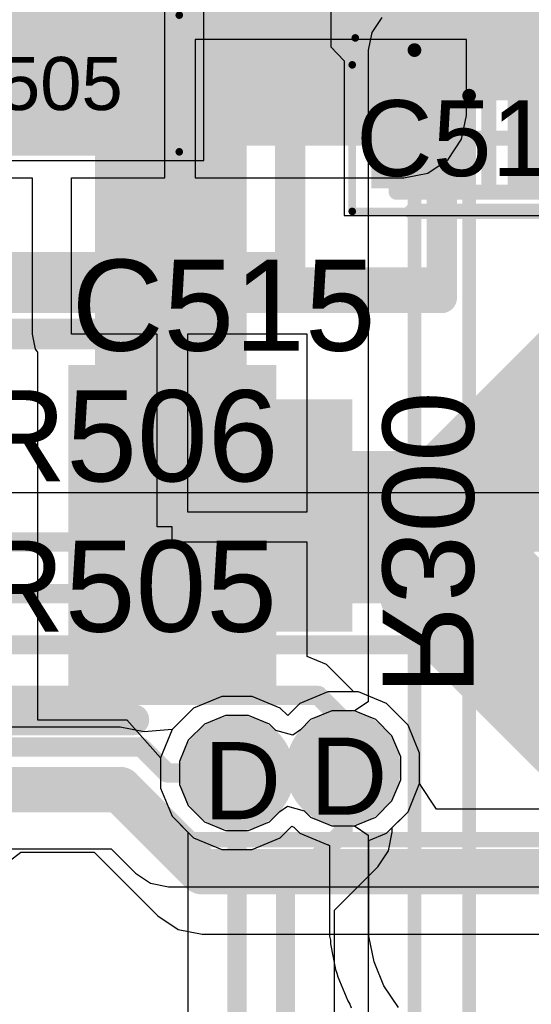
# Model space of a CAD drawing. Header units: inches. Extents: x -6 to 11.2, y -2.2 to 8.3.
# Tile 96 of 256: x 1.605 to 1.738, y 1.551 to 1.806. Entities that reach past the tile are written whole.
import ezdxf

# ---------------------------------------------------------------- set-up
doc = ezdxf.new("R2010")
doc.units = ezdxf.units.IN
doc.header["$MEASUREMENT"] = 0
for name, color, linetype in [('Board Layer Stack Bottom Overlay', 54, 'Continuous'), ('Board Layer Stack Bottom Solder', 6, 'Continuous'), ('Bottom Assembly', 56, 'Continuous'), ('Bottom Comp Body -Top13)-Comp Body -Bot14)', 56, 'Continuous'), ('Bottom Courtyard -Top15)-Courtyard -Bot16)', 56, 'Continuous'), ('Bottom Paste', 16, 'Continuous'), ('Drill Drawing', 1, 'Continuous'), ('Layer  6- Inner', 156, 'Continuous'), ('Layer 1- Top', 1, 'Continuous'), ('Layer 2- GND', 16, 'Continuous'), ('Layer 3- Inner', 16, 'Continuous'), ('Layer 4- Inner', 76, 'Continuous'), ('Layer 5- Inner', 90, 'Continuous'), ('Layer 7- PWR', 76, 'Continuous'), ('Layer 8- Bottom', 5, 'Continuous'), ('Top Assembly', 56, 'Continuous'), ('Top Comp Body -Top13)-Comp Body -Bot14)', 56, 'Continuous'), ('Top Comp Outline -Top11)-Comp Outline -Bot12)', 56, 'Continuous'), ('Top Courtyard -Top15)-Courtyard -Bot16)', 56, 'Continuous'), ('Top Overlay', 2, 'Continuous'), ('Top Paste', 8, 'Continuous'), ('Top Solder', 216, 'Continuous'), ('Via Holes', 16, 'Continuous')]:
    doc.layers.add(name, color=color, linetype=linetype)
doc.styles.add('Arial', font='txt', dxfattribs={"height": 0.2})

# ---------------------------------------------------------------- blocks, each defined once
blk = doc.blocks.new('C______M____C____7_6___B_24')
at = {"layer": 'Board Layer Stack Bottom Solder'}
h = blk.add_hatch(color=6, dxfattribs=at)
edge = h.paths.add_edge_path()
edge.add_arc((0.05512, -0.03543), 0.00787, 90, 180)
edge.add_line((0.04724, -0.03543), (0.04724, -0.08268))
edge.add_arc((0.05512, -0.08268), 0.00787, 180, 270)
edge.add_line((0.05512, -0.09055), (0.17126, -0.09055))
edge.add_arc((0.17126, -0.08268), 0.00787, 270, 360)
edge.add_line((0.17913, -0.08268), (0.17913, -0.03543))
edge.add_arc((0.17126, -0.03543), 0.00787, 0, 90)
edge.add_line((0.17126, -0.02756), (0.05512, -0.02756))
at = {"layer": 'Bottom Paste'}
h = blk.add_hatch(color=16, dxfattribs=at)
edge = h.paths.add_edge_path()
edge.add_arc((0.05512, -0.03543), 0.00591, 90, 180)
edge.add_line((0.04921, -0.03543), (0.04921, -0.08268))
edge.add_arc((0.05512, -0.08268), 0.00591, 180, 270)
edge.add_line((0.05512, -0.08858), (0.17126, -0.08858))
edge.add_arc((0.17126, -0.08268), 0.00591, 270, 360)
edge.add_line((0.17717, -0.08268), (0.17717, -0.03543))
edge.add_arc((0.17126, -0.03543), 0.00591, 0, 90)
edge.add_line((0.17126, -0.02953), (0.05512, -0.02953))
at = {"layer": 'Layer 8- Bottom'}
h = blk.add_hatch(color=7, dxfattribs=at)
edge = h.paths.add_edge_path()
edge.add_arc((0.05512, -0.03543), 0.00591, 90, 180)
edge.add_line((0.04921, -0.03543), (0.04921, -0.08268))
edge.add_arc((0.05512, -0.08268), 0.00591, 180, 270)
edge.add_line((0.05512, -0.08858), (0.17126, -0.08858))
edge.add_arc((0.17126, -0.08268), 0.00591, 270, 360)
edge.add_line((0.17717, -0.08268), (0.17717, -0.03543))
edge.add_arc((0.17126, -0.03543), 0.00591, 0, 90)
edge.add_line((0.17126, -0.02953), (0.05512, -0.02953))
at = {"layer": 'Board Layer Stack Bottom Overlay'}
for points in [[(0.14173, -0.12205, 0.00787, 0.00787, 0), (0.14173, -0.1063, 0.00787, 0.00787, 0)], [(-0.14173, -0.12205, 0.00787, 0.00787, 0), (0.14173, -0.12205, 0.00787, 0.00787, 0)]]:
    blk.add_lwpolyline(points, format="xyseb", dxfattribs=at)
for points in [[(0.13976, -0.1063, 0.00394, 0.00394, 1), (0.1437, -0.1063, 0.00394, 0.00394, 1)], [(0.13976, -0.12205, 0.00394, 0.00394, 1), (0.1437, -0.12205, 0.00394, 0.00394, 1)], [(0.13976, -0.12205, 0.00394, 0.00394, 1), (0.1437, -0.12205, 0.00394, 0.00394, 1)]]:
    blk.add_lwpolyline(points, format="xyseb", close=True, dxfattribs=at)
at = {"layer": 'Bottom Assembly'}
for points in [[(0.1811, -0.12598, 0.00787, 0.00787, 0), (0.1811, 0.12598, 0.00787, 0.00787, 0)], [(-0.1811, -0.12598, 0.00787, 0.00787, 0), (0.1811, -0.12598, 0.00787, 0.00787, 0)]]:
    blk.add_lwpolyline(points, format="xyseb", dxfattribs=at)
blk.add_lwpolyline([(0.17913, -0.12598, 0.00394, 0.00394, 1), (0.18307, -0.12598, 0.00394, 0.00394, 1)], format="xyseb", close=True, dxfattribs=at)
blk.add_lwpolyline([(0.17913, -0.12598, 0.00394, 0.00394, 1), (0.18307, -0.12598, 0.00394, 0.00394, 1)], format="xyseb", close=True, dxfattribs=at)
at = {"layer": 'Bottom Comp Body -Top13)-Comp Body -Bot14)'}
for points in [[(0.14173, -0.12205, 0.00787, 0.00787, 0), (0.14173, 0.12205, 0.00787, 0.00787, 0)], [(-0.14173, -0.12205, 0.00787, 0.00787, 0), (0.14173, -0.12205, 0.00787, 0.00787, 0)]]:
    blk.add_lwpolyline(points, format="xyseb", dxfattribs=at)
blk.add_lwpolyline([(0.13976, -0.12205, 0.00394, 0.00394, 1), (0.1437, -0.12205, 0.00394, 0.00394, 1)], format="xyseb", close=True, dxfattribs=at)
blk.add_lwpolyline([(0.13976, -0.12205, 0.00394, 0.00394, 1), (0.1437, -0.12205, 0.00394, 0.00394, 1)], format="xyseb", close=True, dxfattribs=at)
at = {"layer": 'Bottom Courtyard -Top15)-Courtyard -Bot16)'}
for points in [[(0.1811, -0.13, 0.00787, 0.00787, 0), (0.1811, 0.13, 0.00787, 0.00787, 0)], [(-0.1811, -0.13, 0.00787, 0.00787, 0), (0.1811, -0.13, 0.00787, 0.00787, 0)]]:
    blk.add_lwpolyline(points, format="xyseb", dxfattribs=at)
blk.add_lwpolyline([(0.17913, -0.13, 0.00394, 0.00394, 1), (0.18307, -0.13, 0.00394, 0.00394, 1)], format="xyseb", close=True, dxfattribs=at)
blk.add_lwpolyline([(0.17913, -0.13, 0.00394, 0.00394, 1), (0.18307, -0.13, 0.00394, 0.00394, 1)], format="xyseb", close=True, dxfattribs=at)
blk = doc.blocks.new('L15002_035_71')
at = {"layer": 'Layer 1- Top'}
for points in [[(-0.03179, 0.01), (-0.00679, 0.01), (-0.00679, -0.01), (-0.03179, -0.01)], [(0.00679, 0.01), (0.03179, 0.01), (0.03179, -0.01), (0.00679, -0.01)]]:
    blk.add_hatch(color=7, dxfattribs=at).paths.add_polyline_path(points)
at = {"layer": 'Top Paste'}
for points in [[(-0.03179, 0.01), (-0.00679, 0.01), (-0.00679, -0.01), (-0.03179, -0.01)], [(0.00679, 0.01), (0.03179, 0.01), (0.03179, -0.01), (0.00679, -0.01)]]:
    blk.add_hatch(color=8, dxfattribs=at).paths.add_polyline_path(points)
at = {"layer": 'Top Solder'}
for points in [[(-0.03376, 0.01197), (-0.00482, 0.01197), (-0.00482, -0.01197), (-0.03376, -0.01197)], [(0.00482, 0.01197), (0.03376, 0.01197), (0.03376, -0.01197), (0.00482, -0.01197)]]:
    blk.add_hatch(color=216, dxfattribs=at).paths.add_polyline_path(points)
at = {"layer": 'Top Comp Body -Top13)-Comp Body -Bot14)'}
for points in [[(-0.02165, -0.01181, 0.00394, 0.00394, 0), (-0.02165, 0.01181, 0.00394, 0.00394, 0)], [(-0.02165, 0.01181, 0.00394, 0.00394, 0), (0.02165, 0.01181, 0.00394, 0.00394, 0)], [(0.02165, -0.01181, 0.00394, 0.00394, 0), (0.02165, 0.01181, 0.00394, 0.00394, 0)], [(-0.02165, -0.01181, 0.00394, 0.00394, 0), (0.02165, -0.01181, 0.00394, 0.00394, 0)]]:
    blk.add_lwpolyline(points, format="xyseb", dxfattribs=at)
for points in [[(-0.02264, 0.01181, 0.00197, 0.00197, 1), (-0.02067, 0.01181, 0.00197, 0.00197, 1)], [(-0.02264, 0.01181, 0.00197, 0.00197, 1), (-0.02067, 0.01181, 0.00197, 0.00197, 1)], [(0.02067, 0.01181, 0.00197, 0.00197, 1), (0.02264, 0.01181, 0.00197, 0.00197, 1)], [(0.02067, 0.01181, 0.00197, 0.00197, 1), (0.02264, 0.01181, 0.00197, 0.00197, 1)], [(-0.02264, -0.01181, 0.00197, 0.00197, 1), (-0.02067, -0.01181, 0.00197, 0.00197, 1)], [(-0.02264, -0.01181, 0.00197, 0.00197, 1), (-0.02067, -0.01181, 0.00197, 0.00197, 1)], [(0.02067, -0.01181, 0.00197, 0.00197, 1), (0.02264, -0.01181, 0.00197, 0.00197, 1)], [(0.02067, -0.01181, 0.00197, 0.00197, 1), (0.02264, -0.01181, 0.00197, 0.00197, 1)]]:
    blk.add_lwpolyline(points, format="xyseb", close=True, dxfattribs=at)
at = {"layer": 'Top Comp Outline -Top11)-Comp Outline -Bot12)'}
for points in [[(-0.03268, 0.01496, 0.00394, 0.00394, 0), (0.03268, 0.01496, 0.00394, 0.00394, 0)], [(-0.03268, -0.01496, 0.00394, 0.00394, 0), (-0.03268, 0.01496, 0.00394, 0.00394, 0)], [(0.03268, -0.01496, 0.00394, 0.00394, 0), (0.03268, 0.01496, 0.00394, 0.00394, 0)], [(-0.03268, -0.01496, 0.00394, 0.00394, 0), (0.03268, -0.01496, 0.00394, 0.00394, 0)]]:
    blk.add_lwpolyline(points, format="xyseb", dxfattribs=at)
for points in [[(-0.03366, 0.01496, 0.00197, 0.00197, 1), (-0.03169, 0.01496, 0.00197, 0.00197, 1)], [(-0.03366, 0.01496, 0.00197, 0.00197, 1), (-0.03169, 0.01496, 0.00197, 0.00197, 1)], [(0.03169, 0.01496, 0.00197, 0.00197, 1), (0.03366, 0.01496, 0.00197, 0.00197, 1)], [(0.03169, 0.01496, 0.00197, 0.00197, 1), (0.03366, 0.01496, 0.00197, 0.00197, 1)], [(-0.03366, -0.01496, 0.00197, 0.00197, 1), (-0.03169, -0.01496, 0.00197, 0.00197, 1)], [(-0.03366, -0.01496, 0.00197, 0.00197, 1), (-0.03169, -0.01496, 0.00197, 0.00197, 1)], [(0.03169, -0.01496, 0.00197, 0.00197, 1), (0.03366, -0.01496, 0.00197, 0.00197, 1)], [(0.03169, -0.01496, 0.00197, 0.00197, 1), (0.03366, -0.01496, 0.00197, 0.00197, 1)]]:
    blk.add_lwpolyline(points, format="xyseb", close=True, dxfattribs=at)
at = {"layer": 'Top Courtyard -Top15)-Courtyard -Bot16)'}
for points in [[(-0.03543, 0.01772, 0.00197, 0.00197, 0), (0.03543, 0.01772, 0.00197, 0.00197, 0)], [(-0.03543, -0.01772, 0.00197, 0.00197, 0), (-0.03543, 0.01772, 0.00197, 0.00197, 0)], [(0.03543, -0.01772, 0.00197, 0.00197, 0), (0.03543, 0.01772, 0.00197, 0.00197, 0)], [(0, -0.01181, 0.00394, 0.00394, 0), (0, 0.01181, 0.00394, 0.00394, 0)], [(-0.01181, 0, 0.00394, 0.00394, 0), (0.01181, 0, 0.00394, 0.00394, 0)], [(-0.03543, -0.01772, 0.00197, 0.00197, 0), (0.03543, -0.01772, 0.00197, 0.00197, 0)]]:
    blk.add_lwpolyline(points, format="xyseb", dxfattribs=at)
for points in [[(-0.03593, 0.01772, 0.000984, 0.000984, 1), (-0.03494, 0.01772, 0.000984, 0.000984, 1)], [(-0.03593, 0.01772, 0.000984, 0.000984, 1), (-0.03494, 0.01772, 0.000984, 0.000984, 1)], [(0.03494, 0.01772, 0.000984, 0.000984, 1), (0.03593, 0.01772, 0.000984, 0.000984, 1)], [(0.03494, 0.01772, 0.000984, 0.000984, 1), (0.03593, 0.01772, 0.000984, 0.000984, 1)], [(-0.00098, 0.01181, 0.00197, 0.00197, 1), (0.00098, 0.01181, 0.00197, 0.00197, 1)], [(-0.0128, 0, 0.00197, 0.00197, 1), (-0.01083, 0, 0.00197, 0.00197, 1)], [(0.01083, 0, 0.00197, 0.00197, 1), (0.0128, 0, 0.00197, 0.00197, 1)], [(-0.00098, -0.01181, 0.00197, 0.00197, 1), (0.00098, -0.01181, 0.00197, 0.00197, 1)], [(-0.03593, -0.01772, 0.000984, 0.000984, 1), (-0.03494, -0.01772, 0.000984, 0.000984, 1)], [(-0.03593, -0.01772, 0.000984, 0.000984, 1), (-0.03494, -0.01772, 0.000984, 0.000984, 1)], [(0.03494, -0.01772, 0.000984, 0.000984, 1), (0.03593, -0.01772, 0.000984, 0.000984, 1)], [(0.03494, -0.01772, 0.000984, 0.000984, 1), (0.03593, -0.01772, 0.000984, 0.000984, 1)]]:
    blk.add_lwpolyline(points, format="xyseb", close=True, dxfattribs=at)
at = {"layer": 'Top Overlay'}
for points in [[(-0.0187, 0.01614, 0.00394, 0.00394, 0), (0.01988, 0.01614, 0.00394, 0.00394, 0)], [(-0.0187, -0.01614, 0.00394, 0.00394, 0), (0.01988, -0.01614, 0.00394, 0.00394, 0)]]:
    blk.add_lwpolyline(points, format="xyseb", dxfattribs=at)
for points in [[(-0.01969, 0.01614, 0.00197, 0.00197, 1), (-0.01772, 0.01614, 0.00197, 0.00197, 1)], [(0.0189, 0.01614, 0.00197, 0.00197, 1), (0.02087, 0.01614, 0.00197, 0.00197, 1)], [(-0.01969, -0.01614, 0.00197, 0.00197, 1), (-0.01772, -0.01614, 0.00197, 0.00197, 1)], [(0.0189, -0.01614, 0.00197, 0.00197, 1), (0.02087, -0.01614, 0.00197, 0.00197, 1)]]:
    blk.add_lwpolyline(points, format="xyseb", close=True, dxfattribs=at)
at = {"layer": 'Top Comp Outline -Top11)-Comp Outline -Bot12)', "style": 'Arial'}
blk.add_text('R505', height=0.01378, rotation=360, dxfattribs=at).set_placement((-0.02525, -0.00689))
blk = doc.blocks.new('L15002_035_72')
at = {"layer": 'Layer 1- Top'}
for points in [[(-0.03179, 0.01), (-0.00679, 0.01), (-0.00679, -0.01), (-0.03179, -0.01)], [(0.00679, 0.01), (0.03179, 0.01), (0.03179, -0.01), (0.00679, -0.01)]]:
    blk.add_hatch(color=7, dxfattribs=at).paths.add_polyline_path(points)
at = {"layer": 'Top Paste'}
for points in [[(-0.03179, 0.01), (-0.00679, 0.01), (-0.00679, -0.01), (-0.03179, -0.01)], [(0.00679, 0.01), (0.03179, 0.01), (0.03179, -0.01), (0.00679, -0.01)]]:
    blk.add_hatch(color=8, dxfattribs=at).paths.add_polyline_path(points)
at = {"layer": 'Top Solder'}
for points in [[(-0.03376, 0.01197), (-0.00482, 0.01197), (-0.00482, -0.01197), (-0.03376, -0.01197)], [(0.00482, 0.01197), (0.03376, 0.01197), (0.03376, -0.01197), (0.00482, -0.01197)]]:
    blk.add_hatch(color=216, dxfattribs=at).paths.add_polyline_path(points)
at = {"layer": 'Top Comp Body -Top13)-Comp Body -Bot14)'}
for points in [[(-0.02165, -0.01181, 0.00394, 0.00394, 0), (-0.02165, 0.01181, 0.00394, 0.00394, 0)], [(-0.02165, 0.01181, 0.00394, 0.00394, 0), (0.02165, 0.01181, 0.00394, 0.00394, 0)], [(0.02165, -0.01181, 0.00394, 0.00394, 0), (0.02165, 0.01181, 0.00394, 0.00394, 0)], [(-0.02165, -0.01181, 0.00394, 0.00394, 0), (0.02165, -0.01181, 0.00394, 0.00394, 0)]]:
    blk.add_lwpolyline(points, format="xyseb", dxfattribs=at)
for points in [[(-0.02264, 0.01181, 0.00197, 0.00197, 1), (-0.02067, 0.01181, 0.00197, 0.00197, 1)], [(-0.02264, 0.01181, 0.00197, 0.00197, 1), (-0.02067, 0.01181, 0.00197, 0.00197, 1)], [(0.02067, 0.01181, 0.00197, 0.00197, 1), (0.02264, 0.01181, 0.00197, 0.00197, 1)], [(0.02067, 0.01181, 0.00197, 0.00197, 1), (0.02264, 0.01181, 0.00197, 0.00197, 1)], [(-0.02264, -0.01181, 0.00197, 0.00197, 1), (-0.02067, -0.01181, 0.00197, 0.00197, 1)], [(-0.02264, -0.01181, 0.00197, 0.00197, 1), (-0.02067, -0.01181, 0.00197, 0.00197, 1)], [(0.02067, -0.01181, 0.00197, 0.00197, 1), (0.02264, -0.01181, 0.00197, 0.00197, 1)], [(0.02067, -0.01181, 0.00197, 0.00197, 1), (0.02264, -0.01181, 0.00197, 0.00197, 1)]]:
    blk.add_lwpolyline(points, format="xyseb", close=True, dxfattribs=at)
at = {"layer": 'Top Comp Outline -Top11)-Comp Outline -Bot12)'}
for points in [[(-0.03268, 0.01496, 0.00394, 0.00394, 0), (0.03268, 0.01496, 0.00394, 0.00394, 0)], [(-0.03268, -0.01496, 0.00394, 0.00394, 0), (-0.03268, 0.01496, 0.00394, 0.00394, 0)], [(0.03268, -0.01496, 0.00394, 0.00394, 0), (0.03268, 0.01496, 0.00394, 0.00394, 0)], [(-0.03268, -0.01496, 0.00394, 0.00394, 0), (0.03268, -0.01496, 0.00394, 0.00394, 0)]]:
    blk.add_lwpolyline(points, format="xyseb", dxfattribs=at)
for points in [[(-0.03366, 0.01496, 0.00197, 0.00197, 1), (-0.03169, 0.01496, 0.00197, 0.00197, 1)], [(-0.03366, 0.01496, 0.00197, 0.00197, 1), (-0.03169, 0.01496, 0.00197, 0.00197, 1)], [(0.03169, 0.01496, 0.00197, 0.00197, 1), (0.03366, 0.01496, 0.00197, 0.00197, 1)], [(0.03169, 0.01496, 0.00197, 0.00197, 1), (0.03366, 0.01496, 0.00197, 0.00197, 1)], [(-0.03366, -0.01496, 0.00197, 0.00197, 1), (-0.03169, -0.01496, 0.00197, 0.00197, 1)], [(-0.03366, -0.01496, 0.00197, 0.00197, 1), (-0.03169, -0.01496, 0.00197, 0.00197, 1)], [(0.03169, -0.01496, 0.00197, 0.00197, 1), (0.03366, -0.01496, 0.00197, 0.00197, 1)], [(0.03169, -0.01496, 0.00197, 0.00197, 1), (0.03366, -0.01496, 0.00197, 0.00197, 1)]]:
    blk.add_lwpolyline(points, format="xyseb", close=True, dxfattribs=at)
at = {"layer": 'Top Courtyard -Top15)-Courtyard -Bot16)'}
for points in [[(-0.03543, 0.01772, 0.00197, 0.00197, 0), (0.03543, 0.01772, 0.00197, 0.00197, 0)], [(-0.03543, -0.01772, 0.00197, 0.00197, 0), (-0.03543, 0.01772, 0.00197, 0.00197, 0)], [(0.03543, -0.01772, 0.00197, 0.00197, 0), (0.03543, 0.01772, 0.00197, 0.00197, 0)], [(0, -0.01181, 0.00394, 0.00394, 0), (0, 0.01181, 0.00394, 0.00394, 0)], [(-0.01181, 0, 0.00394, 0.00394, 0), (0.01181, 0, 0.00394, 0.00394, 0)], [(-0.03543, -0.01772, 0.00197, 0.00197, 0), (0.03543, -0.01772, 0.00197, 0.00197, 0)]]:
    blk.add_lwpolyline(points, format="xyseb", dxfattribs=at)
for points in [[(-0.03593, 0.01772, 0.000984, 0.000984, 1), (-0.03494, 0.01772, 0.000984, 0.000984, 1)], [(-0.03593, 0.01772, 0.000984, 0.000984, 1), (-0.03494, 0.01772, 0.000984, 0.000984, 1)], [(0.03494, 0.01772, 0.000984, 0.000984, 1), (0.03593, 0.01772, 0.000984, 0.000984, 1)], [(0.03494, 0.01772, 0.000984, 0.000984, 1), (0.03593, 0.01772, 0.000984, 0.000984, 1)], [(-0.00098, 0.01181, 0.00197, 0.00197, 1), (0.00098, 0.01181, 0.00197, 0.00197, 1)], [(-0.0128, 0, 0.00197, 0.00197, 1), (-0.01083, 0, 0.00197, 0.00197, 1)], [(0.01083, 0, 0.00197, 0.00197, 1), (0.0128, 0, 0.00197, 0.00197, 1)], [(-0.00098, -0.01181, 0.00197, 0.00197, 1), (0.00098, -0.01181, 0.00197, 0.00197, 1)], [(-0.03593, -0.01772, 0.000984, 0.000984, 1), (-0.03494, -0.01772, 0.000984, 0.000984, 1)], [(-0.03593, -0.01772, 0.000984, 0.000984, 1), (-0.03494, -0.01772, 0.000984, 0.000984, 1)], [(0.03494, -0.01772, 0.000984, 0.000984, 1), (0.03593, -0.01772, 0.000984, 0.000984, 1)], [(0.03494, -0.01772, 0.000984, 0.000984, 1), (0.03593, -0.01772, 0.000984, 0.000984, 1)]]:
    blk.add_lwpolyline(points, format="xyseb", close=True, dxfattribs=at)
at = {"layer": 'Top Overlay'}
for points in [[(-0.0187, 0.01614, 0.00394, 0.00394, 0), (0.01988, 0.01614, 0.00394, 0.00394, 0)], [(-0.0187, -0.01614, 0.00394, 0.00394, 0), (0.01988, -0.01614, 0.00394, 0.00394, 0)]]:
    blk.add_lwpolyline(points, format="xyseb", dxfattribs=at)
for points in [[(-0.01969, 0.01614, 0.00197, 0.00197, 1), (-0.01772, 0.01614, 0.00197, 0.00197, 1)], [(0.0189, 0.01614, 0.00197, 0.00197, 1), (0.02087, 0.01614, 0.00197, 0.00197, 1)], [(-0.01969, -0.01614, 0.00197, 0.00197, 1), (-0.01772, -0.01614, 0.00197, 0.00197, 1)], [(0.0189, -0.01614, 0.00197, 0.00197, 1), (0.02087, -0.01614, 0.00197, 0.00197, 1)]]:
    blk.add_lwpolyline(points, format="xyseb", close=True, dxfattribs=at)
at = {"layer": 'Top Comp Outline -Top11)-Comp Outline -Bot12)', "style": 'Arial'}
blk.add_text('R504', height=0.01378, rotation=360, dxfattribs=at).set_placement((-0.02525, -0.00689))
blk = doc.blocks.new('L15006_M_____B_80')
at = {"layer": 'Board Layer Stack Bottom Solder'}
for points in [[(-0.08697, -0.04197), (-0.08697, 0.04197), (-0.03303, 0.04197), (-0.03303, -0.04197)], [(0.03303, -0.04197), (0.03303, 0.04197), (0.08697, 0.04197), (0.08697, -0.04197)]]:
    blk.add_hatch(color=6, dxfattribs=at).paths.add_polyline_path(points)
at = {"layer": 'Bottom Paste'}
for points in [[(-0.085, -0.04), (-0.085, 0.04), (-0.035, 0.04), (-0.035, -0.04)], [(0.035, -0.04), (0.035, 0.04), (0.085, 0.04), (0.085, -0.04)]]:
    blk.add_hatch(color=16, dxfattribs=at).paths.add_polyline_path(points)
at = {"layer": 'Layer 8- Bottom'}
for points in [[(-0.085, -0.04), (-0.085, 0.04), (-0.035, 0.04), (-0.035, -0.04)], [(0.035, -0.04), (0.035, 0.04), (0.085, 0.04), (0.085, -0.04)]]:
    blk.add_hatch(color=7, dxfattribs=at).paths.add_polyline_path(points)
at = {"layer": 'Board Layer Stack Bottom Overlay'}
for points in [[(-0.05, 0.05, 0.008, 0.008, 0), (0.05, 0.05, 0.008, 0.008, 0)], [(-0.05, -0.05, 0.008, 0.008, 0), (0.05, -0.05, 0.008, 0.008, 0)]]:
    blk.add_lwpolyline(points, format="xyseb", dxfattribs=at)
for points in [[(-0.052, 0.05, 0.004, 0.004, 1), (-0.048, 0.05, 0.004, 0.004, 1)], [(0.048, 0.05, 0.004, 0.004, 1), (0.052, 0.05, 0.004, 0.004, 1)], [(-0.052, -0.05, 0.004, 0.004, 1), (-0.048, -0.05, 0.004, 0.004, 1)], [(0.048, -0.05, 0.004, 0.004, 1), (0.052, -0.05, 0.004, 0.004, 1)]]:
    blk.add_lwpolyline(points, format="xyseb", close=True, dxfattribs=at)
blk = doc.blocks.new('CAPC1005X07_F____128')
at = {"layer": 'Layer 1- Top'}
for points in [[(-0.02756, 0.01004), (-0.00787, 0.01004), (-0.00787, -0.01004), (-0.02756, -0.01004)], [(0.00787, 0.01004), (0.02756, 0.01004), (0.02756, -0.01004), (0.00787, -0.01004)]]:
    blk.add_hatch(color=7, dxfattribs=at).paths.add_polyline_path(points)
at = {"layer": 'Top Paste'}
for points in [[(-0.02756, 0.01004), (-0.00787, 0.01004), (-0.00787, -0.01004), (-0.02756, -0.01004)], [(0.00787, 0.01004), (0.02756, 0.01004), (0.02756, -0.01004), (0.00787, -0.01004)]]:
    blk.add_hatch(color=8, dxfattribs=at).paths.add_polyline_path(points)
at = {"layer": 'Top Solder'}
for points in [[(-0.03051, 0.01299), (-0.00492, 0.01299), (-0.00492, -0.01299), (-0.03051, -0.01299)], [(0.00492, 0.01299), (0.03051, 0.01299), (0.03051, -0.01299), (0.00492, -0.01299)]]:
    blk.add_hatch(color=216, dxfattribs=at).paths.add_polyline_path(points)
at = {"layer": 'Top Assembly'}
for points in [[(-0.024, -0.014, 0.00394, 0.00394, 0), (-0.024, 0.014, 0.00394, 0.00394, 0)], [(-0.024, 0.014, 0.00394, 0.00394, 0), (0.024, 0.014, 0.00394, 0.00394, 0)], [(0.024, -0.014, 0.00394, 0.00394, 0), (0.024, 0.014, 0.00394, 0.00394, 0)], [(-0.024, -0.014, 0.00394, 0.00394, 0), (0.024, -0.014, 0.00394, 0.00394, 0)]]:
    blk.add_lwpolyline(points, format="xyseb", dxfattribs=at)
for points in [[(-0.02498, 0.014, 0.00197, 0.00197, 1), (-0.02302, 0.014, 0.00197, 0.00197, 1)], [(-0.02498, 0.014, 0.00197, 0.00197, 1), (-0.02302, 0.014, 0.00197, 0.00197, 1)], [(0.02302, 0.014, 0.00197, 0.00197, 1), (0.02498, 0.014, 0.00197, 0.00197, 1)], [(0.02302, 0.014, 0.00197, 0.00197, 1), (0.02498, 0.014, 0.00197, 0.00197, 1)], [(-0.02498, -0.014, 0.00197, 0.00197, 1), (-0.02302, -0.014, 0.00197, 0.00197, 1)], [(-0.02498, -0.014, 0.00197, 0.00197, 1), (-0.02302, -0.014, 0.00197, 0.00197, 1)], [(0.02302, -0.014, 0.00197, 0.00197, 1), (0.02498, -0.014, 0.00197, 0.00197, 1)], [(0.02302, -0.014, 0.00197, 0.00197, 1), (0.02498, -0.014, 0.00197, 0.00197, 1)]]:
    blk.add_lwpolyline(points, format="xyseb", close=True, dxfattribs=at)
at = {"layer": 'Top Courtyard -Top15)-Courtyard -Bot16)'}
for points in [[(-0.03543, 0.019, 0.00197, 0.00197, 0), (0.03543, 0.019, 0.00197, 0.00197, 0)], [(-0.03543, -0.019, 0.00197, 0.00197, 0), (-0.03543, 0.019, 0.00197, 0.00197, 0)], [(0.03543, -0.019, 0.00197, 0.00197, 0), (0.03543, 0.019, 0.00197, 0.00197, 0)], [(0, -0.01181, 0.00394, 0.00394, 0), (0, 0.01181, 0.00394, 0.00394, 0)], [(-0.01181, 0, 0.00394, 0.00394, 0), (0.01181, 0, 0.00394, 0.00394, 0)], [(-0.03543, -0.019, 0.00197, 0.00197, 0), (0.03543, -0.019, 0.00197, 0.00197, 0)]]:
    blk.add_lwpolyline(points, format="xyseb", dxfattribs=at)
for points in [[(-0.03593, 0.019, 0.000984, 0.000984, 1), (-0.03494, 0.019, 0.000984, 0.000984, 1)], [(-0.03593, 0.019, 0.000984, 0.000984, 1), (-0.03494, 0.019, 0.000984, 0.000984, 1)], [(0.03494, 0.019, 0.000984, 0.000984, 1), (0.03593, 0.019, 0.000984, 0.000984, 1)], [(0.03494, 0.019, 0.000984, 0.000984, 1), (0.03593, 0.019, 0.000984, 0.000984, 1)], [(-0.00098, 0.01181, 0.00197, 0.00197, 1), (0.00098, 0.01181, 0.00197, 0.00197, 1)], [(-0.0128, 0, 0.00197, 0.00197, 1), (-0.01083, 0, 0.00197, 0.00197, 1)], [(0.01083, 0, 0.00197, 0.00197, 1), (0.0128, 0, 0.00197, 0.00197, 1)], [(-0.00098, -0.01181, 0.00197, 0.00197, 1), (0.00098, -0.01181, 0.00197, 0.00197, 1)], [(-0.03593, -0.019, 0.000984, 0.000984, 1), (-0.03494, -0.019, 0.000984, 0.000984, 1)], [(-0.03593, -0.019, 0.000984, 0.000984, 1), (-0.03494, -0.019, 0.000984, 0.000984, 1)], [(0.03494, -0.019, 0.000984, 0.000984, 1), (0.03593, -0.019, 0.000984, 0.000984, 1)], [(0.03494, -0.019, 0.000984, 0.000984, 1), (0.03593, -0.019, 0.000984, 0.000984, 1)]]:
    blk.add_lwpolyline(points, format="xyseb", close=True, dxfattribs=at)
at = {"layer": 'Top Overlay'}
for points in [[(-0.02, 0.019, 0.00394, 0.00394, 0), (0.01937, 0.019, 0.00394, 0.00394, 0)], [(-0.02, -0.019, 0.00394, 0.00394, 0), (0.01937, -0.019, 0.00394, 0.00394, 0)]]:
    blk.add_lwpolyline(points, format="xyseb", dxfattribs=at)
for points in [[(-0.02098, 0.019, 0.00197, 0.00197, 1), (-0.01902, 0.019, 0.00197, 0.00197, 1)], [(0.01839, 0.019, 0.00197, 0.00197, 1), (0.02035, 0.019, 0.00197, 0.00197, 1)], [(-0.02098, -0.019, 0.00197, 0.00197, 1), (-0.01902, -0.019, 0.00197, 0.00197, 1)], [(0.01839, -0.019, 0.00197, 0.00197, 1), (0.02035, -0.019, 0.00197, 0.00197, 1)]]:
    blk.add_lwpolyline(points, format="xyseb", close=True, dxfattribs=at)
at = {"layer": 'Top Assembly', "style": 'Arial'}
blk.add_text('C513', height=0.019685, rotation=360, dxfattribs=at).set_placement((-0.03444, -0.00984))

msp = doc.modelspace()

# ---------------------------------------------------------------- hatches: boundary and pattern name
at = {"layer": 'Layer  6- Inner'}
h = msp.add_hatch(color=7, dxfattribs=at)
edge = h.paths.add_edge_path()
edge.add_arc((1.68898, 1.61181), 0.00984, 0, 360)
h = msp.add_hatch(color=7, dxfattribs=at)
edge = h.paths.add_edge_path()
edge.add_arc((1.66142, 1.61063), 0.00984, 0, 360)
at = {"layer": 'Layer 1- Top'}
h = msp.add_hatch(color=7, dxfattribs=at)
edge = h.paths.add_edge_path()
edge.add_arc((1.68898, 1.61181), 0.00984, 0, 360)
h = msp.add_hatch(color=7, dxfattribs=at)
edge = h.paths.add_edge_path()
edge.add_arc((1.66142, 1.61063), 0.00984, 0, 360)
at = {"layer": 'Layer 2- GND'}
h = msp.add_hatch(color=7, dxfattribs=at)
edge = h.paths.add_edge_path()
edge.add_arc((1.68898, 1.61181), 0.01492, 0, 360)
h = msp.add_hatch(color=7, dxfattribs=at)
edge = h.paths.add_edge_path()
edge.add_arc((1.66142, 1.61063), 0.01492, 0, 360)
at = {"layer": 'Layer 5- Inner'}
h = msp.add_hatch(color=7, dxfattribs=at)
edge = h.paths.add_edge_path()
edge.add_arc((1.68898, 1.61181), 0.00984, 0, 360)
h = msp.add_hatch(color=7, dxfattribs=at)
edge = h.paths.add_edge_path()
edge.add_arc((1.66142, 1.61063), 0.00984, 0, 360)
at = {"layer": 'Layer 7- PWR'}
h = msp.add_hatch(color=7, dxfattribs=at)
edge = h.paths.add_edge_path()
edge.add_arc((1.68898, 1.61181), 0.01492, 0, 360)
h = msp.add_hatch(color=7, dxfattribs=at)
edge = h.paths.add_edge_path()
edge.add_arc((1.66142, 1.61063), 0.01492, 0, 360)
at = {"layer": 'Layer 8- Bottom'}
msp.add_hatch(color=7, dxfattribs=at).paths.add_polyline_path([(1.66142, 1.64724), (1.69134, 1.64724), (1.69134, 1.70748), (1.66142, 1.70748)])
h = msp.add_hatch(color=7, dxfattribs=at)
edge = h.paths.add_edge_path()
edge.add_arc((1.68898, 1.61181), 0.00984, 0, 360)
h = msp.add_hatch(color=7, dxfattribs=at)
edge = h.paths.add_edge_path()
edge.add_arc((1.66142, 1.61063), 0.00984, 0, 360)
at = {"layer": 'Via Holes'}
h = msp.add_hatch(color=7, dxfattribs=at)
edge = h.paths.add_edge_path()
edge.add_arc((1.68898, 1.61181), 0.00492, 0, 360)
h = msp.add_hatch(color=7, dxfattribs=at)
edge = h.paths.add_edge_path()
edge.add_arc((1.66142, 1.61063), 0.00492, 0, 360)

# ---------------------------------------------------------------- linework, layer by layer
at = {"layer": 'Layer  6- Inner'}
for p, q in [((2.0865, 1.68322), (1.46429, 1.68322)), ((1.59339, 1.59095), (1.6288, 1.59095)), ((1.6288, 1.59095), (1.63507, 1.58468)), ((1.63507, 1.58468), (1.63903, 1.58203)), ((1.63903, 1.58203), (1.6437, 1.5811)), ((1.6437, 1.5811), (2.55124, 1.5811))]:
    msp.add_line(p, q, dxfattribs=at)
for points in [[(1.45902, 1.67047, 0.005, 0.005, 0), (2.42795, 1.67047, 0.005, 0.005, 0)], [(0.94646, 1.65709, 0.005, 0.005, 0), (2.4437, 1.65709, 0.005, 0.005, 0)], [(0.21797, 1.64384, 0.005, 0.005, 0), (2.45604, 1.64384, 0.005, 0.005, 0)], [(0.21417, 1.63071, 0.005, 0.005, 0), (1.68249, 1.63071, 0.005, 0.005, 0)], [(1.68249, 1.63071, 0.005, 0.005, 0), (1.68898, 1.62422, 0.005, 0.005, 0)], [(1.68898, 1.61181, 0.005, 0.005, 0), (1.68898, 1.62422, 0.005, 0.005, 0)], [(0.22087, 1.61732, 0.005, 0.005, 0), (1.63657, 1.61732, 0.005, 0.005, 0)], [(1.63657, 1.61732, 0.005, 0.005, 0), (1.64327, 1.61063, 0.005, 0.005, 0)], [(1.64327, 1.61063, 0.005, 0.005, 0), (1.66142, 1.61063, 0.005, 0.005, 0)], [(1.55472, 1.60315, 0.00394, 0.00394, 0), (1.63386, 1.60315, 0.00394, 0.00394, 0)], [(1.63386, 1.60315, 0.00394, 0.00394, 0), (1.6437, 1.59331, 0.00394, 0.00394, 0)], [(1.6437, 1.59331, 0.00394, 0.00394, 0), (2.5563, 1.59331, 0.00394, 0.00394, 0)]]:
    msp.add_lwpolyline(points, format="xyseb", dxfattribs=at)
for points in [[(1.68124, 1.63071, 0.0025, 0.0025, 1), (1.68374, 1.63071, 0.0025, 0.0025, 1)], [(1.68124, 1.63071, 0.0025, 0.0025, 1), (1.68374, 1.63071, 0.0025, 0.0025, 1)], [(1.68773, 1.62422, 0.0025, 0.0025, 1), (1.69023, 1.62422, 0.0025, 0.0025, 1)], [(1.68773, 1.62422, 0.0025, 0.0025, 1), (1.69023, 1.62422, 0.0025, 0.0025, 1)], [(1.63532, 1.61732, 0.0025, 0.0025, 1), (1.63782, 1.61732, 0.0025, 0.0025, 1)], [(1.63532, 1.61732, 0.0025, 0.0025, 1), (1.63782, 1.61732, 0.0025, 0.0025, 1)], [(1.68773, 1.61181, 0.0025, 0.0025, 1), (1.69023, 1.61181, 0.0025, 0.0025, 1)], [(1.64202, 1.61063, 0.0025, 0.0025, 1), (1.64452, 1.61063, 0.0025, 0.0025, 1)], [(1.64202, 1.61063, 0.0025, 0.0025, 1), (1.64452, 1.61063, 0.0025, 0.0025, 1)], [(1.66017, 1.61063, 0.0025, 0.0025, 1), (1.66267, 1.61063, 0.0025, 0.0025, 1)], [(1.63287, 1.60315, 0.00197, 0.00197, 1), (1.63484, 1.60315, 0.00197, 0.00197, 1)], [(1.63287, 1.60315, 0.00197, 0.00197, 1), (1.63484, 1.60315, 0.00197, 0.00197, 1)], [(1.64272, 1.59331, 0.00197, 0.00197, 1), (1.64469, 1.59331, 0.00197, 0.00197, 1)], [(1.64272, 1.59331, 0.00197, 0.00197, 1), (1.64469, 1.59331, 0.00197, 0.00197, 1)]]:
    msp.add_lwpolyline(points, format="xyseb", close=True, dxfattribs=at)
at = {"layer": 'Layer 1- Top'}
for p, q in [((1.68577, 1.83609), (1.68577, 1.7989)), ((1.65281, 1.76937), (1.65281, 1.80937)), ((1.68577, 1.7989), (1.68577, 1.7989)), ((1.68577, 1.7989), (1.68921, 1.79524)), ((1.68921, 1.79524), (1.68921, 1.75516)), ((1.57378, 1.76937), (1.65281, 1.76937)), ((1.68921, 1.75516), (1.76433, 1.75516)), ((1.68503, 1.63165), (1.67774, 1.62863)), ((1.69292, 1.63165), (1.68503, 1.63165)), ((1.70022, 1.62863), (1.69292, 1.63165)), ((1.65747, 1.63047), (1.65018, 1.62745)), ((1.66536, 1.63047), (1.65747, 1.63047)), ((1.67266, 1.62745), (1.66536, 1.63047)), ((1.67774, 1.62863), (1.67461, 1.6255)), ((1.7058, 1.62305), (1.70022, 1.62863)), ((1.65018, 1.62745), (1.6446, 1.62187)), ((1.67461, 1.6255), (1.67266, 1.62745)), ((1.6311, 1.62252), (1.53819, 1.62252)), ((1.63731, 1.62128), (1.6311, 1.62252)), ((1.6446, 1.62187), (1.63731, 1.62128)), ((1.70882, 1.61576), (1.7058, 1.62305)), ((1.70882, 1.60786), (1.70882, 1.61576)), ((1.71323, 1.60126), (1.70882, 1.60786)), ((1.93858, 1.60126), (1.71323, 1.60126)), ((1.59642, 1.58323), (1.60539, 1.59008)), ((1.60539, 1.59008), (1.62439, 1.59008)), ((1.62439, 1.59008), (1.64089, 1.57357)), ((1.64089, 1.57357), (1.64616, 1.57006)), ((1.64616, 1.57006), (1.65236, 1.56882)), ((1.65236, 1.56882), (1.93187, 1.56882))]:
    msp.add_line(p, q, dxfattribs=at)
for points in [[(1.63031, 1.78937, 0.01181, 0.01181, 0), (1.63031, 1.82953, 0.01181, 0.01181, 0)], [(1.70866, 1.77638, 0.01181, 0.01181, 0), (1.70866, 1.8185, 0.01181, 0.01181, 0)], [(1.70827, 1.77598, 0.01181, 0.01181, 0), (1.70866, 1.77638, 0.01181, 0.01181, 0)], [(1.53819, 1.6063, 0.01181, 0.01181, 0), (1.6311, 1.6063, 0.01181, 0.01181, 0)], [(1.6311, 1.6063, 0.01181, 0.01181, 0), (1.65236, 1.58504, 0.01181, 0.01181, 0)], [(1.65236, 1.58504, 0.01181, 0.01181, 0), (1.93858, 1.58504, 0.01181, 0.01181, 0)]]:
    msp.add_lwpolyline(points, format="xyseb", dxfattribs=at)
for points in [[(1.62736, 1.78937, 0.00591, 0.00591, 1), (1.63327, 1.78937, 0.00591, 0.00591, 1)], [(1.70531, 1.77598, 0.00591, 0.00591, 1), (1.71122, 1.77598, 0.00591, 0.00591, 1)], [(1.70571, 1.77638, 0.00591, 0.00591, 1), (1.71161, 1.77638, 0.00591, 0.00591, 1)], [(1.70571, 1.77638, 0.00591, 0.00591, 1), (1.71161, 1.77638, 0.00591, 0.00591, 1)], [(1.62815, 1.6063, 0.00591, 0.00591, 1), (1.63406, 1.6063, 0.00591, 0.00591, 1)], [(1.62815, 1.6063, 0.00591, 0.00591, 1), (1.63406, 1.6063, 0.00591, 0.00591, 1)], [(1.64941, 1.58504, 0.00591, 0.00591, 1), (1.65531, 1.58504, 0.00591, 0.00591, 1)], [(1.64941, 1.58504, 0.00591, 0.00591, 1), (1.65531, 1.58504, 0.00591, 0.00591, 1)]]:
    msp.add_lwpolyline(points, format="xyseb", close=True, dxfattribs=at)
at = {"layer": 'Layer 3- Inner'}
for p, q in [((1.69899, 1.80652), (1.69639, 1.80262)), ((1.69639, 1.80262), (1.69548, 1.79803)), ((1.69548, 1.79803), (1.69548, 1.62909)), ((1.69548, 1.62909), (1.69194, 1.62673)), ((1.68601, 1.62673), (1.68052, 1.62446)), ((1.69194, 1.62673), (1.68601, 1.62673)), ((1.65845, 1.62555), (1.65297, 1.62328)), ((1.66439, 1.62555), (1.65845, 1.62555)), ((1.66987, 1.62328), (1.66439, 1.62555)), ((1.68052, 1.62446), (1.67787, 1.62181)), ((1.65297, 1.62328), (1.64877, 1.61908)), ((1.67149, 1.62166), (1.66987, 1.62328)), ((1.67589, 1.62039), (1.67149, 1.62166)), ((1.67787, 1.62181), (1.67589, 1.62039)), ((1.64877, 1.61908), (1.6465, 1.6136)), ((1.6465, 1.6136), (1.6465, 1.60766)), ((1.6465, 1.60766), (1.64877, 1.60218)), ((1.64877, 1.60218), (1.65297, 1.59798)), ((1.66987, 1.59798), (1.67252, 1.60063)), ((1.67252, 1.60063), (1.6745, 1.60205)), ((1.6745, 1.60205), (1.6789, 1.60078)), ((1.6789, 1.60078), (1.68052, 1.59916)), ((1.65297, 1.59798), (1.65845, 1.59571)), ((1.66439, 1.59571), (1.66987, 1.59798)), ((1.68052, 1.59916), (1.68601, 1.59689)), ((1.65845, 1.59571), (1.66439, 1.59571)), ((1.68601, 1.59689), (1.69194, 1.59689)), ((1.69194, 1.59689), (1.69548, 1.59453)), ((1.69548, 1.59453), (1.69548, 1.40615))]:
    msp.add_line(p, q, dxfattribs=at)
for points in [[(1.70748, 1.79803, 0.00354, 0.00354, 0), (1.75866, 1.84921, 0.00354, 0.00354, 0)], [(1.72165, 1.78622, 0.00354, 0.00354, 0), (1.7685, 1.83307, 0.00354, 0.00354, 0)], [(1.70748, 1.40118, 0.00354, 0.00354, 0), (1.70748, 1.79803, 0.00354, 0.00354, 0)], [(1.72165, 1.39252, 0.00354, 0.00354, 0), (1.72165, 1.78622, 0.00354, 0.00354, 0)]]:
    msp.add_lwpolyline(points, format="xyseb", dxfattribs=at)
for points in [[(1.70659, 1.79803, 0.00177, 0.00177, 1), (1.70837, 1.79803, 0.00177, 0.00177, 1)], [(1.70659, 1.79803, 0.00177, 0.00177, 1), (1.70837, 1.79803, 0.00177, 0.00177, 1)], [(1.72077, 1.78622, 0.00177, 0.00177, 1), (1.72254, 1.78622, 0.00177, 0.00177, 1)], [(1.72077, 1.78622, 0.00177, 0.00177, 1), (1.72254, 1.78622, 0.00177, 0.00177, 1)]]:
    msp.add_lwpolyline(points, format="xyseb", close=True, dxfattribs=at)
at = {"layer": 'Layer 4- Inner'}
for p, q in [((1.68601, 1.62673), (1.68052, 1.62446)), ((1.69194, 1.62673), (1.68601, 1.62673)), ((1.69743, 1.62446), (1.69194, 1.62673)), ((1.65845, 1.62555), (1.65297, 1.62328)), ((1.66439, 1.62555), (1.65845, 1.62555)), ((1.66987, 1.62328), (1.66439, 1.62555)), ((1.68052, 1.62446), (1.67787, 1.62181)), ((1.70163, 1.62026), (1.69743, 1.62446)), ((1.65297, 1.62328), (1.64877, 1.61908)), ((1.67149, 1.62166), (1.66987, 1.62328)), ((1.67589, 1.62039), (1.67149, 1.62166)), ((1.67787, 1.62181), (1.67589, 1.62039)), ((1.64877, 1.61908), (1.6465, 1.6136)), ((1.7039, 1.61478), (1.70163, 1.62026)), ((1.6465, 1.6136), (1.6465, 1.60766)), ((1.7039, 1.60884), (1.7039, 1.61478)), ((1.70163, 1.60336), (1.7039, 1.60884)), ((1.6465, 1.60766), (1.64877, 1.60218)), ((1.69743, 1.59916), (1.70163, 1.60336)), ((1.64877, 1.60218), (1.65297, 1.59798)), ((1.66987, 1.59798), (1.67252, 1.60063)), ((1.67252, 1.60063), (1.6745, 1.60205)), ((1.6745, 1.60205), (1.6789, 1.60078)), ((1.6789, 1.60078), (1.68052, 1.59916)), ((1.65297, 1.59798), (1.65845, 1.59571)), ((1.66439, 1.59571), (1.66987, 1.59798)), ((1.68052, 1.59916), (1.68601, 1.59689)), ((1.69194, 1.59689), (1.69743, 1.59916)), ((1.65845, 1.59571), (1.66439, 1.59571)), ((1.68601, 1.59689), (1.69194, 1.59689))]:
    msp.add_line(p, q, dxfattribs=at)
at = {"layer": 'Layer 5- Inner'}
for p, q in [((1.68503, 1.63165), (1.67774, 1.62863)), ((1.69292, 1.63165), (1.68503, 1.63165)), ((1.70022, 1.62863), (1.69292, 1.63165)), ((1.65747, 1.63047), (1.65018, 1.62745)), ((1.66536, 1.63047), (1.65747, 1.63047)), ((1.67266, 1.62745), (1.66536, 1.63047)), ((1.67774, 1.62863), (1.67461, 1.6255)), ((1.7058, 1.62305), (1.70022, 1.62863)), ((1.65018, 1.62745), (1.6446, 1.62187)), ((1.67461, 1.6255), (1.67266, 1.62745)), ((1.6446, 1.62187), (1.64157, 1.61458)), ((1.70882, 1.61576), (1.7058, 1.62305)), ((1.64157, 1.61458), (1.64157, 1.60668)), ((1.70882, 1.60786), (1.70882, 1.61576)), ((1.64157, 1.60668), (1.6446, 1.59939)), ((1.7058, 1.60057), (1.70882, 1.60786)), ((1.70172, 1.59649), (1.7058, 1.60057)), ((1.6446, 1.59939), (1.64867, 1.59531)), ((1.70172, 1.59528), (1.70172, 1.59649)), ((1.64867, 1.59531), (1.64867, 1.09181)), ((1.70075, 1.5904), (1.70172, 1.59528)), ((1.69799, 1.58626), (1.70075, 1.5904)), ((1.68676, 1.57504), (1.69799, 1.58626)), ((1.68676, 1.03599), (1.68676, 1.57504))]:
    msp.add_line(p, q, dxfattribs=at)
for points in [[(1.68898, 1.59528, 0.005, 0.005, 0), (1.68898, 1.61181, 0.005, 0.005, 0)], [(1.66142, 0.98428, 0.005, 0.005, 0), (1.66142, 1.61063, 0.005, 0.005, 0)], [(1.67402, 1.58031, 0.005, 0.005, 0), (1.68898, 1.59528, 0.005, 0.005, 0)], [(1.67402, 1.03071, 0.005, 0.005, 0), (1.67402, 1.58031, 0.005, 0.005, 0)]]:
    msp.add_lwpolyline(points, format="xyseb", dxfattribs=at)
for points in [[(1.68773, 1.61181, 0.0025, 0.0025, 1), (1.69023, 1.61181, 0.0025, 0.0025, 1)], [(1.66017, 1.61063, 0.0025, 0.0025, 1), (1.66267, 1.61063, 0.0025, 0.0025, 1)], [(1.68773, 1.59528, 0.0025, 0.0025, 1), (1.69023, 1.59528, 0.0025, 0.0025, 1)], [(1.68773, 1.59528, 0.0025, 0.0025, 1), (1.69023, 1.59528, 0.0025, 0.0025, 1)], [(1.67277, 1.58031, 0.0025, 0.0025, 1), (1.67527, 1.58031, 0.0025, 0.0025, 1)], [(1.67277, 1.58031, 0.0025, 0.0025, 1), (1.67527, 1.58031, 0.0025, 0.0025, 1)]]:
    msp.add_lwpolyline(points, format="xyseb", close=True, dxfattribs=at)
at = {"layer": 'Layer 8- Bottom'}
for p, q in [((1.64272, 1.80472), (1.64272, 1.84456)), ((1.64272, 1.76489), (1.64272, 1.80472)), ((1.72094, 1.80079), (1.65059, 1.80079)), ((1.65059, 1.80079), (1.65059, 1.76489)), ((1.72094, 1.7811), (1.72094, 1.80079)), ((1.71971, 1.7749), (1.72094, 1.7811)), ((1.71619, 1.76964), (1.71971, 1.7749)), ((1.71093, 1.76612), (1.71619, 1.76964)), ((1.58858, 1.76489), (1.60831, 1.76489)), ((1.60831, 1.76489), (1.60831, 1.72441)), ((1.6185, 1.72441), (1.6185, 1.76489)), ((1.6185, 1.76489), (1.64272, 1.76489)), ((1.65059, 1.76489), (1.70472, 1.76489)), ((1.70472, 1.76489), (1.71093, 1.76612)), ((1.60831, 1.72441), (1.60908, 1.72051)), ((1.64071, 1.72441), (1.6185, 1.72441)), ((1.64071, 1.67441), (1.64071, 1.72441)), ((1.67965, 1.72441), (1.64858, 1.72441)), ((1.64858, 1.72441), (1.64858, 1.67835)), ((1.67965, 1.67835), (1.67965, 1.72441)), ((1.60908, 1.72051), (1.60965, 1.71967)), ((1.60965, 1.71967), (1.60965, 1.62441)), ((1.64858, 1.67835), (1.67965, 1.67835)), ((1.64465, 1.67441), (1.64071, 1.67441)), ((1.64465, 1.67047), (1.64465, 1.67441)), ((1.67965, 1.67047), (1.64465, 1.67047)), ((1.67965, 1.6408), (1.67965, 1.67047)), ((1.68465, 1.63873), (1.67965, 1.6408)), ((1.69149, 1.63189), (1.68465, 1.63873)), ((1.69159, 1.63165), (1.69149, 1.63189)), ((1.69292, 1.63165), (1.69159, 1.63165)), ((1.70022, 1.62863), (1.69292, 1.63165)), ((1.7058, 1.62305), (1.70022, 1.62863)), ((1.60965, 1.62441), (1.63286, 1.62441)), ((1.63286, 1.62441), (1.64157, 1.61458)), ((1.70882, 1.61576), (1.7058, 1.62305)), ((1.64157, 1.61458), (1.64157, 1.60668)), ((1.70882, 1.60786), (1.70882, 1.61576)), ((1.64157, 1.60668), (1.6446, 1.59939)), ((1.7058, 1.60057), (1.70882, 1.60786)), ((1.70022, 1.59499), (1.7058, 1.60057)), ((1.6446, 1.59939), (1.65018, 1.59381)), ((1.67266, 1.59381), (1.67567, 1.59683)), ((1.67567, 1.59683), (1.67614, 1.59659)), ((1.67614, 1.59659), (1.67774, 1.59499)), ((1.65018, 1.59381), (1.65747, 1.59079)), ((1.66536, 1.59079), (1.67266, 1.59381)), ((1.67774, 1.59499), (1.68503, 1.59197)), ((1.69567, 1.59311), (1.70022, 1.59499)), ((1.69567, 1.57165), (1.69567, 1.59311)), ((1.65747, 1.59079), (1.66536, 1.59079)), ((1.68503, 1.59197), (1.68516, 1.59197)), ((1.68516, 1.59197), (1.68547, 1.59181)), ((1.68547, 1.59181), (1.68547, 1.56828)), ((1.69567, 1.56828), (1.69567, 1.57165)), ((1.68547, 1.56828), (1.68567, 1.5673)), ((1.69699, 1.56166), (1.69567, 1.56828)), ((1.68567, 1.5673), (1.68567, 1.56629)), ((1.68567, 1.56629), (1.68699, 1.55967)), ((1.69957, 1.55543), (1.69699, 1.56166)), ((1.68699, 1.55967), (1.68737, 1.55875)), ((1.68737, 1.55875), (1.68757, 1.55776)), ((1.68757, 1.55776), (1.69015, 1.55153)), ((1.70332, 1.54982), (1.69957, 1.55543)), ((1.69015, 1.55153), (1.69071, 1.55069)), ((1.69071, 1.55069), (1.69109, 1.54976))]:
    msp.add_line(p, q, dxfattribs=at)
for points in [[(1.7437, 1.80472, 0.03937, 0.03937, 0), (1.80827, 1.86929, 0.03937, 0.03937, 0)], [(1.64425, 1.78858, 0.03937, 0.03937, 0), (1.64425, 1.81496, 0.03937, 0.03937, 0)], [(1.64665, 1.80472, 0.03937, 0.03937, 0), (1.7437, 1.80472, 0.03937, 0.03937, 0)], [(1.64425, 1.68976, 0.03937, 0.03937, 0), (1.64425, 1.78858, 0.03937, 0.03937, 0)], [(1.71732, 1.67441, 0.03937, 0.03937, 0), (1.7748, 1.73189, 0.03937, 0.03937, 0)], [(1.64465, 1.67441, 0.03937, 0.03937, 0), (1.71732, 1.67441, 0.03937, 0.03937, 0)], [(1.71732, 1.66102, 0.03937, 0.03937, 0), (1.71732, 1.67441, 0.03937, 0.03937, 0)], [(1.71732, 1.66102, 0.03937, 0.03937, 0), (1.78189, 1.59646, 0.03937, 0.03937, 0)]]:
    msp.add_lwpolyline(points, format="xyseb", dxfattribs=at)
for points in [[(1.63441, 1.81496, 0.01969, 0.01969, 1), (1.65409, 1.81496, 0.01969, 0.01969, 1)], [(1.63681, 1.80472, 0.01969, 0.01969, 1), (1.6565, 1.80472, 0.01969, 0.01969, 1)], [(1.73386, 1.80472, 0.01969, 0.01969, 1), (1.75354, 1.80472, 0.01969, 0.01969, 1)], [(1.73386, 1.80472, 0.01969, 0.01969, 1), (1.75354, 1.80472, 0.01969, 0.01969, 1)], [(1.63441, 1.78858, 0.01969, 0.01969, 1), (1.65409, 1.78858, 0.01969, 0.01969, 1)], [(1.63441, 1.78858, 0.01969, 0.01969, 1), (1.65409, 1.78858, 0.01969, 0.01969, 1)], [(1.63441, 1.68976, 0.01969, 0.01969, 1), (1.65409, 1.68976, 0.01969, 0.01969, 1)], [(1.6348, 1.67441, 0.01969, 0.01969, 1), (1.65449, 1.67441, 0.01969, 0.01969, 1)], [(1.70748, 1.67441, 0.01969, 0.01969, 1), (1.72717, 1.67441, 0.01969, 0.01969, 1)], [(1.70748, 1.67441, 0.01969, 0.01969, 1), (1.72717, 1.67441, 0.01969, 0.01969, 1)], [(1.70748, 1.67441, 0.01969, 0.01969, 1), (1.72717, 1.67441, 0.01969, 0.01969, 1)], [(1.70748, 1.66102, 0.01969, 0.01969, 1), (1.72717, 1.66102, 0.01969, 0.01969, 1)], [(1.70748, 1.66102, 0.01969, 0.01969, 1), (1.72717, 1.66102, 0.01969, 0.01969, 1)]]:
    msp.add_lwpolyline(points, format="xyseb", close=True, dxfattribs=at)

# ---------------------------------------------------------------- block references
for name, p in [('C______M____C____7_6___B_24', (1.53346, 1.86378)), ('L15002_035_72', (1.72756, 1.8189)), ('L15002_035_71', (1.61102, 1.78937)), ('CAPC1005X07_F____128', (1.72677, 1.7752)), ('L15006_M_____B_80', (1.58465, 1.67441))]:
    msp.add_blockref(name, p)

# ---------------------------------------------------------------- texts
at = {"layer": 'Board Layer Stack Bottom Overlay', "style": 'Arial', "text_generation_flag": 2}
msp.add_text('R300', height=0.023622, rotation=270, dxfattribs=at).set_placement((1.69922, 1.63072))
at = {"layer": 'Drill Drawing', "style": 'Arial'}
for p in [(1.65275, 1.59863), (1.68031, 1.59981)]:
    msp.add_text('D', height=0.02, dxfattribs=at).set_placement(p)
at = {"layer": 'Top Overlay', "style": 'Arial'}
for s, p in [('C515', (1.61852, 1.72008)), ('R506', (1.59332, 1.68622)), ('R505', (1.59293, 1.64725))]:
    msp.add_text(s, height=0.023622, dxfattribs=at).set_placement(p)

doc.saveas('drawing.dxf')
